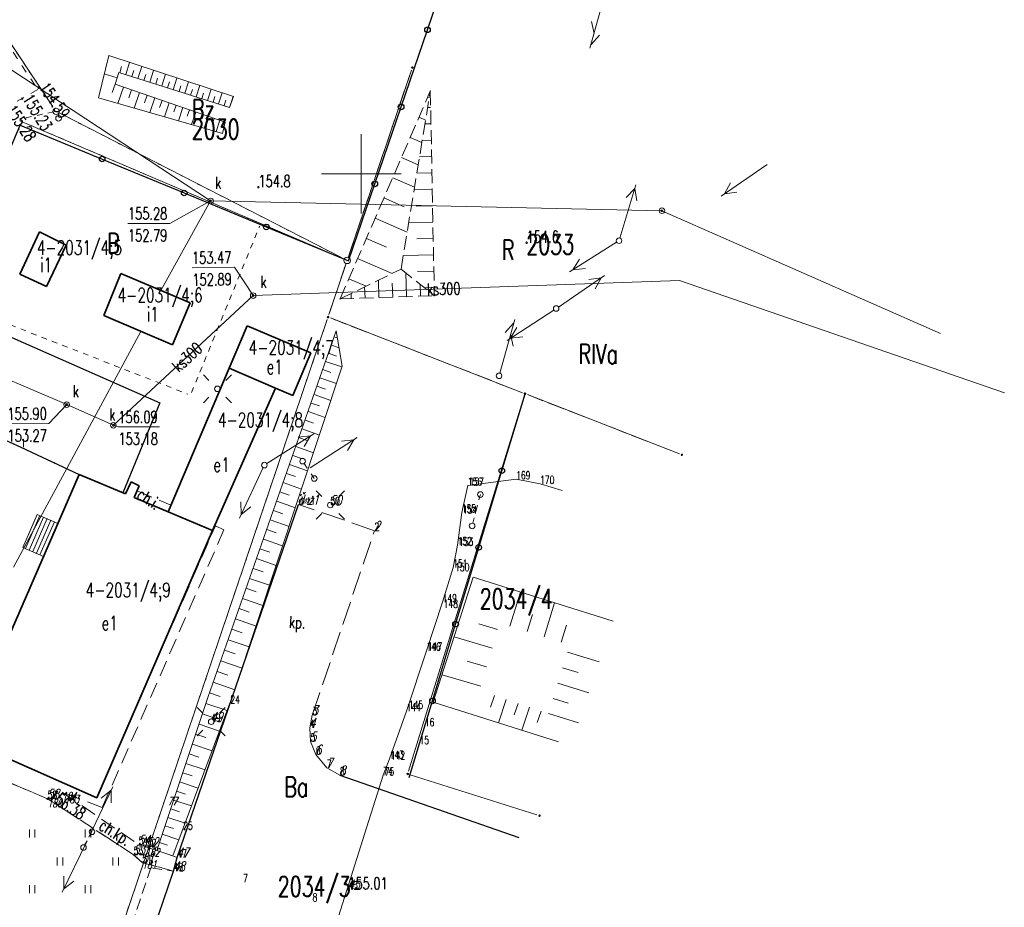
# Model space of a CAD drawing. Header units: metres. Extents: x 8438757 to 16876328, y 5732263 to 11465158.
# Tile 11 of 19: x 8438994 to 8439118, y 5732363 to 5732475. Entities that reach past the tile are written whole.
import ezdxf
from ezdxf.enums import TextEntityAlignment as Align

# ---------------------------------------------------------------- set-up
doc = ezdxf.new("R2010")
doc.units = ezdxf.units.M
doc.header["$MEASUREMENT"] = 0
for name, pattern in [('1', [0]), ('2_1', [0]), ('2_BUBZ02', [2.45, 1.75, -0.7]), ('2_BUBZ02G', [2.45, 1.75, -0.7]), ('2_BUBZ03_01', [1, 1]), ('2_BUBZ03_01G', [0]), ('2_KTCR02', [3, 2, -1]), ('2_KTJZ01', [4, 3, -1]), ('2_KTKR01', [0]), ('2_KTPL01', [4, 3, -1]), ('2_PTRW01', [2, 1, -1]), ('2_PTTU', [2.1, 1.4, -0.7]), ('3_1', [0]), ('3_EGBB01', [0]), ('3_EGBS10', [0]), ('3_EGBS10G', [0]), ('4_1', [0]), ('4_SUPE_01', [0]), ('4_SUPK_01', [0]), ('4_SUPT_01', [0]), ('4_SUSM03_02', [0]), ('GDE', [0]), ('GUK', [2.8, 2.1, -0.7]), ('GUZ', [1.4, 0.7, -0.7])]:
    doc.linetypes.add(name, pattern=pattern)
doc.layers.get('0').update_dxf_attribs({"color": 250, "linetype": 'CONTINUOUS', "lineweight": 100})
for name, color, linetype, lineweight in [('BUBZ_L_1', 7, '2_BUBZ02', 18), ('BUBZ_L_2', 7, '2_BUBZ03_01', 18), ('Dzialki', 7, 'GDE', 18), ('EGBB_E_T_1', 7, 'CONTINUOUS', 18), ('EGBB_L_1', 7, '3_EGBB01', 35), ('EGBB_T_0', 7, 'CONTINUOUS', 18), ('EGBE_L_3', 7, '3_EGBS10', 18), ('Kontury', 3, 'GUK', 18), ('KRZYZE1000_L_0', 7, '1', 18), ('KTCR_E_T_1', 7, 'CONTINUOUS', 15), ('KTCR_L_1', 7, '2_KTCR02', 18), ('KTJZ_L_0', 7, '2_KTJZ01', 18), ('KTKR_L_0', 7, '2_KTKR01', 25), ('KTOK_L_4', 7, 'CONTINUOUS', 25), ('KTPL_E_T_0', 7, 'CONTINUOUS', 15), ('KTPL_L_0', 7, '2_KTPL01', 18), ('Numery_dzialek', 7, 'CONTINUOUS', 18), ('Numery_konturow', 3, 'CONTINUOUS', 25), ('Numery_uzytkow', 7, 'CONTINUOUS', 25), ('PIKIETY_T_0', 6, 'CONTINUOUS', 18), ('PIKIETY_T_1', 5, 'CONTINUOUS', 18), ('PIKIETY_T_3', 5, 'CONTINUOUS', 18), ('PTRW_L_0', 7, '2_PTRW01', 18), ('PTTU_L_2', 7, '2_PTTU', 18), ('Punkty', 7, 'CONTINUOUS', 18), ('RTPW_T_0', 7, 'CONTINUOUS', 15), ('RTPW_T_1', 7, 'CONTINUOUS', 15), ('SUPE_L_2', 1, '4_SUPE_01', 18), ('SUPE_L_3', 1, '4_SUPE_01', 18), ('SUPK_E_T_4', 34, 'CONTINUOUS', 15), ('SUPK_L_0', 34, '4_SUPK_01', 18), ('SUPK_L_4', 34, '4_SUPK_01', 18), ('SUPT_L_0', 30, '4_SUPT_01', 18), ('SUSM_L_4', 7, 'CONTINUOUS', 18), ('SUSM_T_0', 7, 'CONTINUOUS', 18), ('SUSM_T_3', 7, 'CONTINUOUS', 18), ('SUTK_T_0', 7, 'CONTINUOUS', 18), ('SUUK_E_T_9', 34, 'CONTINUOUS', 15), ('SUUK_T_2', 34, 'CONTINUOUS', 18), ('Uzytki', 7, 'GUZ', 18)]:
    doc.layers.add(name, color=color, linetype=linetype, lineweight=lineweight)
doc.styles.get("Standard").update_dxf_attribs({"font": 'Simplex.SHX', "width": 0.75})

# ---------------------------------------------------------------- blocks, each defined once
blk = doc.blocks.new('GRT')
at = {"linetype": 'Continuous'}
blk.add_circle((0, 0), 0.4, dxfattribs=at)
blk = doc.blocks.new('GRO')
at = {"linetype": 'Continuous'}
blk.add_circle((0, 0), 0.09, dxfattribs=at)
blk = doc.blocks.new('2_PTTU04')
at = {"linetype": 'Continuous'}
for p, q in [((-0.35, -0.5), (-0.35, 0.5)), ((0.35, -0.5), (0.35, 0.5))]:
    blk.add_line(p, q, dxfattribs=at)
blk = doc.blocks.new('2_RTPW01')
at = {"linetype": 'Continuous'}
blk.add_circle((0, 0), 0.09, dxfattribs=at)
blk = doc.blocks.new('2_RTPW02')
at = {"linetype": 'Continuous'}
blk.add_circle((0, 0), 0.09, dxfattribs=at)
blk = doc.blocks.new('4_SUSM04_01')
at = {"linetype": 'Continuous'}
blk.add_circle((0, 0), 0.35, dxfattribs=at)
blk = doc.blocks.new('4_SUSM01_01')
at = {"linetype": 'Continuous'}
for p, q in [((-1.0607, 1.0607), (-1.7678, 1.7678)), ((1.0607, 1.0607), (1.7678, 1.7678)), ((-1.0607, -1.0607), (-1.7678, -1.7678)), ((1.0607, -1.0607), (1.7678, -1.7678))]:
    blk.add_line(p, q, dxfattribs=at)
blk = doc.blocks.new('4_SUSM01')
at = {"linetype": 'Continuous'}
for p, q in [((-1.0607, 1.0607), (-1.7678, 1.7678)), ((1.0607, 1.0607), (1.7678, 1.7678)), ((-1.0607, -1.0607), (-1.7678, -1.7678)), ((1.0607, -1.0607), (1.7678, -1.7678))]:
    blk.add_line(p, q, dxfattribs=at)
blk.add_circle((0, 0), 0.35, dxfattribs=at)
blk = doc.blocks.new('4_SUPS01_05')
at = {"linetype": 'Continuous'}
blk.add_circle((0, 0), 0.125, dxfattribs=at)
blk = doc.blocks.new('4_SUUS15_05')
at = {"linetype": 'Continuous'}
blk.add_circle((0, 0), 0.35, dxfattribs=at)

msp = doc.modelspace()

# ---------------------------------------------------------------- linework, layer by layer
at = {"layer": 'BUBZ_L_1', "linetype": '2_BUBZ02G'}
for p, q in [((8439034.33, 5732439.43), (8439045.67, 5732465.55)), ((8439045.67, 5732465.55), (8439046.17, 5732439.84)), ((8439034.33, 5732439.43), (8439046.17, 5732439.84))]:
    msp.add_line(p, q, dxfattribs=at)
at = {"layer": 'BUBZ_L_1', "linetype": '2_BUBZ02'}
for p, q in [((8439041.99, 5732443.18), (8439045.67, 5732465.55)), ((8439034.33, 5732439.43), (8439041.99, 5732443.18)), ((8439041.99, 5732443.18), (8439046.17, 5732439.84))]:
    msp.add_line(p, q, dxfattribs=at)
at = {"layer": 'BUBZ_L_1', "linetype": '2_1'}
for p, q in [((8439045.35, 5732464.81), (8439045.53, 5732464.73)), ((8439045.71, 5732463.5), (8439045.33, 5732463.49)), ((8439044.25, 5732462.27), (8439045.07, 5732461.91)), ((8439045.75, 5732461.44), (8439044.99, 5732461.42)), ((8439043.14, 5732459.73), (8439044.61, 5732459.1)), ((8439045.79, 5732459.38), (8439044.65, 5732459.36)), ((8439042.04, 5732457.2), (8439044.15, 5732456.28)), ((8439045.83, 5732457.32), (8439044.31, 5732457.3)), ((8439040.94, 5732454.66), (8439043.68, 5732453.47)), ((8439045.87, 5732455.27), (8439043.97, 5732455.23)), ((8439039.84, 5732452.12), (8439042.38, 5732451.02)), ((8439045.91, 5732453.21), (8439043.63, 5732453.17)), ((8439045.95, 5732451.15), (8439043.89, 5732451.11)), ((8439038.74, 5732449.58), (8439042.76, 5732447.84)), ((8439045.99, 5732449.1), (8439042.95, 5732449.04)), ((8439037.64, 5732447.05), (8439040.18, 5732445.94)), ((8439046.03, 5732447.04), (8439043.98, 5732447)), ((8439046.07, 5732444.98), (8439042.28, 5732444.91)), ((8439036.54, 5732444.51), (8439040.86, 5732442.63)), ((8439042.69, 5732439.72), (8439042.59, 5732442.71)), ((8439046.11, 5732442.93), (8439044.06, 5732442.89)), ((8439035.44, 5732441.97), (8439037.6, 5732441.03)), ((8439037.47, 5732439.54), (8439037.42, 5732440.95)), ((8439039.21, 5732439.6), (8439039.14, 5732441.78)), ((8439040.95, 5732439.66), (8439040.89, 5732441.4)), ((8439044.43, 5732439.78), (8439044.38, 5732441.27)), ((8439046.15, 5732440.87), (8439044.92, 5732440.84)), ((8439035.73, 5732439.48), (8439035.71, 5732440.11))]:
    msp.add_line(p, q, dxfattribs=at)
for p in [(8439045.67, 5732465.55), (8439046.17, 5732439.84), (8439034.33, 5732439.43)]:
    msp.add_point(p, dxfattribs=at)
at = {"layer": 'BUBZ_L_2', "linetype": '2_BUBZ03_01'}
for p, q in [((8439005.26, 5732470.02), (8439003.96, 5732464.71)), ((8439020.95, 5732464.86), (8439005.26, 5732470.02)), ((8439003.96, 5732464.71), (8439019.56, 5732460.24)), ((8439020.45, 5732463.51), (8439020.95, 5732464.86)), ((8439019.56, 5732460.24), (8439019.9, 5732461.65)), ((8439034.6, 5732430.99), (8439033.86, 5732435.43)), ((8439021.1, 5732390.29), (8439034.6, 5732430.99)), ((8439046.04, 5732388.74), (8439051.06, 5732404.46)), ((8439051.06, 5732404.46), (8439068.64, 5732398.95)), ((8439021.1, 5732390.29), (8439013.32, 5732369.44)), ((8439046.04, 5732388.74), (8439061.77, 5732383.79)), ((8439013.32, 5732369.44), (8439011.29, 5732370.12))]:
    msp.add_line(p, q, dxfattribs=at)
at = {"layer": 'BUBZ_L_2', "linetype": '2_1'}
for p, q in [((8439006.64, 5732467.86), (8439006.88, 5732468.63)), ((8439007.4, 5732467.62), (8439007.89, 5732469.15)), ((8439008.17, 5732467.38), (8439008.41, 5732468.14)), ((8439008.93, 5732467.14), (8439009.41, 5732468.65)), ((8439010.43, 5732466.66), (8439010.9, 5732468.16)), ((8439006.32, 5732467.22), (8439004.7, 5732467.74)), ((8439009.68, 5732466.9), (8439009.92, 5732467.65)), ((8439011.18, 5732466.43), (8439011.41, 5732467.17)), ((8439011.92, 5732466.2), (8439012.38, 5732467.68)), ((8439013.38, 5732465.73), (8439013.84, 5732467.2)), ((8439006.06, 5732466.41), (8439005.7, 5732465.36)), ((8439007.11, 5732466.05), (8439006.41, 5732464.01)), ((8439008.13, 5732465.7), (8439007.79, 5732464.71)), ((8439012.65, 5732465.96), (8439012.88, 5732466.7)), ((8439014.11, 5732465.51), (8439014.34, 5732466.23)), ((8439014.83, 5732465.28), (8439015.29, 5732466.72)), ((8439015.55, 5732465.05), (8439015.77, 5732465.77)), ((8439016.26, 5732464.83), (8439016.71, 5732466.25)), ((8439017.67, 5732464.38), (8439018.12, 5732465.79)), ((8439009.13, 5732465.36), (8439008.46, 5732463.42)), ((8439010.1, 5732465.03), (8439009.77, 5732464.08)), ((8439011.04, 5732464.7), (8439010.41, 5732462.86)), ((8439011.96, 5732464.38), (8439011.65, 5732463.49)), ((8439016.97, 5732464.61), (8439017.19, 5732465.31)), ((8439018.37, 5732464.16), (8439018.59, 5732464.86)), ((8439019.07, 5732463.94), (8439019.51, 5732465.34)), ((8439019.76, 5732463.73), (8439019.98, 5732464.42)), ((8439020.45, 5732463.51), (8439020.88, 5732464.88)), ((8439012.86, 5732464.08), (8439012.26, 5732462.33)), ((8439013.73, 5732463.78), (8439013.44, 5732462.93)), ((8439014.58, 5732463.48), (8439014.01, 5732461.83)), ((8439015.41, 5732463.2), (8439015.13, 5732462.39)), ((8439016.21, 5732462.92), (8439015.67, 5732461.35)), ((8439017, 5732462.65), (8439016.73, 5732461.89)), ((8439017.76, 5732462.39), (8439017.25, 5732460.9)), ((8439018.51, 5732462.13), (8439018.26, 5732461.41)), ((8439019.23, 5732461.88), (8439018.75, 5732460.47)), ((8439033.24, 5732433.64), (8439034.22, 5732433.29)), ((8439033.59, 5732434.66), (8439034.02, 5732434.51)), ((8439032.88, 5732432.61), (8439033.9, 5732432.26)), ((8439032.52, 5732431.59), (8439034.57, 5732430.88)), ((8439032.16, 5732430.56), (8439033.19, 5732430.2)), ((8439031.8, 5732429.52), (8439033.88, 5732428.79)), ((8439031.06, 5732427.42), (8439033.17, 5732426.68)), ((8439031.43, 5732428.47), (8439032.48, 5732428.11)), ((8439030.69, 5732426.35), (8439031.75, 5732425.98)), ((8439030.31, 5732425.27), (8439032.46, 5732424.52)), ((8439029.93, 5732424.19), (8439031.01, 5732423.81)), ((8439029.55, 5732423.1), (8439031.73, 5732422.33)), ((8439029.16, 5732422), (8439030.26, 5732421.61)), ((8439028.77, 5732420.89), (8439030.99, 5732420.11)), ((8439027.99, 5732418.64), (8439030.24, 5732417.84)), ((8439028.38, 5732419.77), (8439029.5, 5732419.37)), ((8439027.59, 5732417.5), (8439028.73, 5732417.1)), ((8439027.18, 5732416.35), (8439029.48, 5732415.54)), ((8439026.78, 5732415.19), (8439027.94, 5732414.78)), ((8439026.37, 5732414.02), (8439028.71, 5732413.2)), ((8439025.96, 5732412.85), (8439027.14, 5732412.43)), ((8439025.54, 5732411.66), (8439027.92, 5732410.83)), ((8439025.12, 5732410.46), (8439026.32, 5732410.04)), ((8439024.7, 5732409.25), (8439027.11, 5732408.41)), ((8439024.27, 5732408.04), (8439025.49, 5732407.61)), ((8439023.84, 5732406.81), (8439026.3, 5732405.95)), ((8439023.41, 5732405.57), (8439024.65, 5732405.14)), ((8439022.97, 5732404.32), (8439025.47, 5732403.45)), ((8439022.53, 5732403.07), (8439023.79, 5732402.62)), ((8439055.68, 5732398.31), (8439057.02, 5732402.59)), ((8439022.09, 5732401.8), (8439024.63, 5732400.91)), ((8439021.64, 5732400.52), (8439022.92, 5732400.07)), ((8439059.96, 5732396.97), (8439061.29, 5732401.25)), ((8439021.19, 5732399.23), (8439023.77, 5732398.32)), ((8439057.82, 5732397.64), (8439058.49, 5732399.78)), ((8439020.73, 5732397.93), (8439022.03, 5732397.47)), ((8439054.11, 5732397.91), (8439051.76, 5732398.6)), ((8439062.1, 5732396.31), (8439062.76, 5732398.44)), ((8439020.27, 5732396.61), (8439022.9, 5732395.7)), ((8439053.42, 5732395.56), (8439048.66, 5732396.95)), ((8439019.81, 5732395.29), (8439021.13, 5732394.83)), ((8439019.34, 5732393.96), (8439022.01, 5732393.02)), ((8439052.73, 5732393.18), (8439050.32, 5732393.89)), ((8439062.9, 5732395.06), (8439066.89, 5732393.82)), ((8439062.29, 5732393.09), (8439064.26, 5732392.48)), ((8439018.87, 5732392.61), (8439020.22, 5732392.14)), ((8439052.02, 5732390.77), (8439047.15, 5732392.2)), ((8439018.4, 5732391.26), (8439021.11, 5732390.31)), ((8439061.68, 5732391.15), (8439065.57, 5732389.94)), ((8439017.93, 5732389.92), (8439019.27, 5732389.45)), ((8439053.74, 5732389.6), (8439053.24, 5732388.12)), ((8439055.22, 5732389.1), (8439054.23, 5732386.16)), ((8439061.09, 5732389.23), (8439063, 5732388.63)), ((8439017.48, 5732388.59), (8439020.14, 5732387.7)), ((8439056.69, 5732388.61), (8439056.2, 5732387.15)), ((8439058.15, 5732388.12), (8439057.18, 5732385.23)), ((8439017.04, 5732387.28), (8439018.35, 5732386.84)), ((8439059.59, 5732387.64), (8439059.11, 5732386.21)), ((8439060.5, 5732387.33), (8439064.28, 5732386.15)), ((8439016.61, 5732385.99), (8439019.18, 5732385.13)), ((8439016.18, 5732384.73), (8439017.45, 5732384.31)), ((8439015.77, 5732383.49), (8439018.25, 5732382.66)), ((8439015.36, 5732382.27), (8439016.58, 5732381.86)), ((8439014.96, 5732381.07), (8439017.36, 5732380.26)), ((8439014.56, 5732379.89), (8439015.74, 5732379.49)), ((8439014.17, 5732378.73), (8439016.49, 5732377.95)), ((8439013.79, 5732377.59), (8439014.93, 5732377.2)), ((8439013.05, 5732375.36), (8439014.15, 5732374.99)), ((8439013.42, 5732376.46), (8439015.66, 5732375.71)), ((8439012.69, 5732374.28), (8439014.85, 5732373.55)), ((8439012.33, 5732373.21), (8439013.39, 5732372.86)), ((8439011.98, 5732372.17), (8439014.07, 5732371.46)), ((8439011.63, 5732371.14), (8439012.66, 5732370.79)), ((8439011.29, 5732370.12), (8439013.32, 5732369.45))]:
    msp.add_line(p, q, dxfattribs=at)
at = {"layer": 'BUBZ_L_2', "linetype": '2_BUBZ03_01G'}
for p, q in [((8439006.53, 5732467.89), (8439006.06, 5732466.41)), ((8439020.45, 5732463.51), (8439006.53, 5732467.89)), ((8439006.06, 5732466.41), (8439019.9, 5732461.65)), ((8439017.73, 5732389.35), (8439033.86, 5732435.43)), ((8439011.29, 5732370.12), (8439017.73, 5732389.35))]:
    msp.add_line(p, q, dxfattribs=at)
at = {"layer": 'Dzialki'}
for p, q in [((8438998.2, 5732463.68), (8438945.71, 5732542.12)), ((8439043.3, 5732468.19), (8439035.47, 5732445.03)), ((8439034.5, 5732444.64), (8438999.36, 5732462.65)), ((8438994.11, 5732461.83), (8439034.48, 5732444.59)), ((8439032.93, 5732437.48), (8439034.96, 5732443.51)), ((8438996.48, 5732329.64), (8439032.71, 5732436.84)), ((8439033.13, 5732437.04), (8439057.24, 5732427.65)), ((8439057.87, 5732427.41), (8439076.96, 5732419.97)), ((8439042.92, 5732380.07), (8439057.46, 5732427.21)), ((8439059.07, 5732374.59), (8439043.14, 5732379.64))]:
    msp.add_line(p, q, dxfattribs=at)
at = {"layer": 'EGBB_L_1', "linetype": '3_EGBB01'}
for p, q in [((8438996.55, 5732447.86), (8438994.08, 5732442.56)), ((8438999.9, 5732446.19), (8438996.55, 5732447.86)), ((8438997.43, 5732440.99), (8438999.9, 5732446.19)), ((8438994.08, 5732442.56), (8438997.43, 5732440.99)), ((8439006.79, 5732442.61), (8439004.64, 5732437.34)), ((8439015.51, 5732438.94), (8439006.79, 5732442.61)), ((8439013.26, 5732433.67), (8439015.51, 5732438.94)), ((8439004.64, 5732437.34), (8439013.26, 5732433.67)), ((8439022.65, 5732436.05), (8439020.38, 5732430.72)), ((8439030.66, 5732432.65), (8439022.65, 5732436.05)), ((8439028.39, 5732427.31), (8439030.66, 5732432.65)), ((8439020.38, 5732430.72), (8439012.73, 5732412.69)), ((8439026.21, 5732428.24), (8439020.38, 5732430.72)), ((8439018.3, 5732410.33), (8439026.21, 5732428.24)), ((8439026.21, 5732428.24), (8439028.39, 5732427.31)), ((8439001.57, 5732417.38), (8438987.08, 5732384.12)), ((8439007.37, 5732414.94), (8439001.57, 5732417.38)), ((8439008.08, 5732416.43), (8439007.37, 5732414.94)), ((8439009.08, 5732415.93), (8439008.08, 5732416.43)), ((8439008.47, 5732414.48), (8439009.08, 5732415.93)), ((8439012.73, 5732412.69), (8439008.47, 5732414.48)), ((8439018.3, 5732410.33), (8439012.73, 5732412.69)), ((8439003.77, 5732376.74), (8439018.3, 5732410.33)), ((8438987.08, 5732384.12), (8439003.77, 5732376.74))]:
    msp.add_line(p, q, dxfattribs=at)
at = {"layer": 'EGBE_L_3', "linetype": '3_EGBS10'}
for p, q in [((8438994.49, 5732408.21), (8438996.29, 5732412.36)), ((8438996.29, 5732412.36), (8438998.89, 5732411.22)), ((8438998.89, 5732411.22), (8438997.08, 5732407.08))]:
    msp.add_line(p, q, dxfattribs=at)
at = {"layer": 'EGBE_L_3', "linetype": '3_1'}
for p, q in [((8438994.79, 5732408.08), (8438996.6, 5732412.22)), ((8438995.25, 5732407.88), (8438997.05, 5732412.02)), ((8438995.71, 5732407.68), (8438997.51, 5732411.82)), ((8438996.17, 5732407.48), (8438997.97, 5732411.62)), ((8438996.62, 5732407.28), (8438998.43, 5732411.42)), ((8438997.08, 5732407.08), (8438997.08, 5732407.08))]:
    msp.add_line(p, q, dxfattribs=at)
at = {"layer": 'EGBE_L_3', "linetype": '3_EGBS10G'}
msp.add_line((8438997.08, 5732407.08), (8438994.49, 5732408.21), dxfattribs=at)
at = {"layer": 'Kontury'}
for p, q in [((8439043.3, 5732468.19), (8439035.33, 5732444.59)), ((8439035.11, 5732443.95), (8439032.93, 5732437.48)), ((8439033.13, 5732437.04), (8439057.24, 5732427.65)), ((8439057.87, 5732427.41), (8439076.96, 5732419.97))]:
    msp.add_line(p, q, dxfattribs=at)
at = {"layer": 'KRZYZE1000_L_0', "linetype": '1'}
for p, q in [((8439037, 5732450.16), (8439037, 5732460.16)), ((8439032, 5732455.16), (8439042, 5732455.16))]:
    msp.add_line(p, q, dxfattribs=at)
at = {"layer": 'KTCR_L_1', "linetype": '2_KTCR02'}
for p, q in [((8439008.85, 5732415.31), (8439008.47, 5732414.48)), ((8439008.85, 5732415.31), (8439013.06, 5732413.5)), ((8439008.47, 5732414.48), (8439012.73, 5732412.69)), ((8439012.73, 5732412.69), (8439013.06, 5732413.5)), ((8439003.77, 5732376.74), (8439018.66, 5732410.9)), ((8439019.74, 5732410.4), (8439004.45, 5732375.51)), ((8439018.66, 5732410.9), (8439019.74, 5732410.4)), ((8438991.03, 5732382.38), (8439003.77, 5732376.74)), ((8438997.59, 5732376.62), (8438989.89, 5732379.88)), ((8439008.38, 5732369.59), (8438997.59, 5732376.62)), ((8439004.45, 5732375.51), (8438999.41, 5732377.45)), ((8438999.41, 5732377.45), (8439009.03, 5732370.85)), ((8439009.03, 5732370.85), (8439010.04, 5732370.55)), ((8439010.04, 5732370.55), (8439013.87, 5732369.25)), ((8439009.49, 5732368.58), (8439008.38, 5732369.59)), ((8439013.87, 5732369.25), (8439013.4, 5732367.53)), ((8439013.4, 5732367.53), (8439009.49, 5732368.58))]:
    msp.add_line(p, q, dxfattribs=at)
at = {"layer": 'KTJZ_L_0', "linetype": '2_KTJZ01'}
for p, q in [((8438983.43, 5732425.68), (8438994.23, 5732420.82)), ((8438994.23, 5732420.82), (8439001.57, 5732417.38)), ((8439001.57, 5732417.38), (8438998.89, 5732411.22)), ((8438996.29, 5732412.36), (8438994.49, 5732408.21)), ((8438998.89, 5732411.22), (8438996.29, 5732412.36)), ((8438994.49, 5732408.21), (8438997.08, 5732407.08)), ((8438997.08, 5732407.08), (8438994.07, 5732400.18))]:
    msp.add_line(p, q, dxfattribs=at)
at = {"layer": 'KTKR_L_0', "linetype": '2_KTKR01'}
for p, q in [((8438988.15, 5732436.74), (8439011.68, 5732426.37)), ((8439011.68, 5732426.37), (8439007.05, 5732415.08)), ((8438983.43, 5732425.68), (8438994.23, 5732420.82)), ((8438994.23, 5732420.82), (8439001.57, 5732417.38)), ((8439026.25, 5732405.31), (8439029.1, 5732413.6)), ((8439013.87, 5732369.25), (8439026.25, 5732405.31)), ((8439034.3, 5732379.57), (8439056.77, 5732371.73)), ((8439013.4, 5732367.53), (8439013.87, 5732369.25)), ((8439002.84, 5732336.58), (8439013.4, 5732367.53))]:
    msp.add_line(p, q, dxfattribs=at)
at = {"layer": 'KTOK_L_4'}
for p, q in [((8439045.32, 5732473.25), (8439048.63, 5732482.93)), ((8439042, 5732463.57), (8439045.32, 5732473.25)), ((8439035.38, 5732444.21), (8439042, 5732463.57)), ((8438989.48, 5732450.27), (8438994.13, 5732461.29)), ((8438994.13, 5732461.29), (8439004.44, 5732457.02)), ((8439004.44, 5732457.02), (8439014.75, 5732452.75)), ((8439014.75, 5732452.75), (8439025.06, 5732448.48)), ((8439025.06, 5732448.48), (8439035.38, 5732444.21)), ((8439054.66, 5732417.85), (8439057.57, 5732427.5)), ((8439051.75, 5732408.21), (8439054.66, 5732417.85)), ((8439048.84, 5732398.56), (8439051.75, 5732408.21)), ((8439045.94, 5732388.91), (8439048.84, 5732398.56)), ((8439043.03, 5732379.27), (8439045.94, 5732388.91))]:
    msp.add_line(p, q, dxfattribs=at)
for centre in [(8439045.32, 5732473.25), (8439042, 5732463.57), (8439004.44, 5732457.02), (8439038.69, 5732453.89), (8439014.75, 5732452.75), (8439025.06, 5732448.48), (8439054.66, 5732417.85), (8439051.75, 5732408.21), (8439048.84, 5732398.56), (8439045.94, 5732388.91)]:
    msp.add_circle(centre, 0.35, dxfattribs=at)
at = {"layer": 'KTPL_L_0', "linetype": '2_KTPL01'}
for p, q in [((8439029.1, 5732413.6), (8439013.87, 5732369.25)), ((8439038.65, 5732410.31), (8439029.1, 5732413.6)), ((8439030.84, 5732387.13), (8439038.65, 5732410.31)), ((8439030.52, 5732385.55), (8439030.84, 5732387.13)), ((8439030.62, 5732383.82), (8439030.52, 5732385.55)), ((8439031.28, 5732382.18), (8439030.62, 5732383.82)), ((8439032.66, 5732380.51), (8439031.28, 5732382.18)), ((8439034.3, 5732379.57), (8439032.66, 5732380.51)), ((8439056.77, 5732371.73), (8439034.3, 5732379.57)), ((8439013.87, 5732369.25), (8439013.4, 5732367.53)), ((8439013.4, 5732367.53), (8439002.84, 5732336.58))]:
    msp.add_line(p, q, dxfattribs=at)
at = {"layer": 'PTRW_L_0', "linetype": '2_PTRW01'}
for p, q in [((8438965.72, 5732512.18), (8438996.36, 5732465.74)), ((8438996.36, 5732465.74), (8438992.37, 5732463.51))]:
    msp.add_line(p, q, dxfattribs=at)
at = {"layer": 'PTTU_L_2', "linetype": '2_PTTU'}
for p, q in [((8438997.59, 5732376.62), (8438989.89, 5732379.88)), ((8439008.38, 5732369.59), (8438997.59, 5732376.62)), ((8439009.49, 5732368.58), (8439008.38, 5732369.59)), ((8439006.15, 5732354.75), (8439010.56, 5732367.94)), ((8439013.4, 5732367.53), (8439009.49, 5732368.58)), ((8439010.56, 5732367.94), (8439013.4, 5732367.53))]:
    msp.add_line(p, q, dxfattribs=at)
at = {"layer": 'SUPE_L_2', "linetype": '4_SUPE_01'}
for p, q in [((8439050.37, 5732415.97), (8439056.45, 5732416.77)), ((8439056.45, 5732416.77), (8439059.46, 5732416.19)), ((8439059.46, 5732416.19), (8439062.22, 5732415.34)), ((8439049.62, 5732412.58), (8439050.37, 5732415.97)), ((8439049.09, 5732408.49), (8439049.62, 5732412.58)), ((8439048.53, 5732405.67), (8439049.09, 5732408.49)), ((8439047.21, 5732401.32), (8439048.53, 5732405.67)), ((8439045.18, 5732395.22), (8439047.21, 5732401.32)), ((8439045.18, 5732395.22), (8439042.69, 5732387.62)), ((8439040.55, 5732381.63), (8439042.69, 5732387.62)), ((8439039.75, 5732379.57), (8439040.55, 5732381.63)), ((8439022.84, 5732326.21), (8439039.75, 5732379.57))]:
    msp.add_line(p, q, dxfattribs=at)
at = {"layer": 'SUPE_L_3', "linetype": '4_SUPE_01'}
for p, q in [((8439082.2, 5732452.36), (8439087.99, 5732456.31)), ((8439069.48, 5732447.09), (8439071.49, 5732453.79)), ((8439070.27, 5732452.18), (8439071.35, 5732453.32)), ((8439071.61, 5732451.77), (8439071.35, 5732453.32)), ((8439082.62, 5732452.64), (8439083.38, 5732454.01)), ((8439082.62, 5732452.64), (8439084.17, 5732452.85)), ((8439063.17, 5732442.82), (8439069.08, 5732446.57)), ((8439063.59, 5732443.09), (8439064.4, 5732444.43)), ((8439061.77, 5732438.42), (8439067.56, 5732442.37)), ((8439063.59, 5732443.09), (8439065.15, 5732443.25)), ((8439065.59, 5732441.87), (8439067.14, 5732442.09)), ((8439066.38, 5732440.72), (8439067.14, 5732442.09)), ((8439055.32, 5732434.23), (8439061.19, 5732438.03)), ((8439055.74, 5732434.5), (8439056.53, 5732435.85)), ((8439055.74, 5732434.5), (8439057.29, 5732434.67)), ((8439025.12, 5732418.74), (8439031.03, 5732422.48)), ((8439029.05, 5732422.06), (8439030.61, 5732422.21)), ((8439029.8, 5732420.87), (8439030.61, 5732422.21)), ((8439030.59, 5732418.21), (8439036.47, 5732422.01)), ((8439034.49, 5732421.57), (8439036.05, 5732421.74)), ((8439035.26, 5732420.39), (8439036.05, 5732421.74)), ((8439021.69, 5732411.9), (8439024.67, 5732418.23)), ((8439021.9, 5732412.36), (8439021.87, 5732413.92)), ((8439021.9, 5732412.36), (8439023.13, 5732413.32)), ((8439002.77, 5732371.8), (8439005.76, 5732378.13)), ((8439004.32, 5732376.71), (8439005.55, 5732377.68)), ((8439005.58, 5732376.11), (8439005.55, 5732377.68)), ((8438999.43, 5732364.86), (8439002.47, 5732371.16)), ((8438999.64, 5732365.31), (8438999.62, 5732366.88)), ((8438999.64, 5732365.31), (8439000.88, 5732366.27))]:
    msp.add_line(p, q, dxfattribs=at)
at = {"layer": 'SUPK_L_0', "linetype": '4_SUPK_01'}
msp.add_line((8439009.3, 5732435.36), (8438993.29, 5732405.71), dxfattribs=at)
at = {"layer": 'SUPK_L_0', "linetype": '4_1'}
msp.add_line((8439009.3, 5732435.36), (8438993.29, 5732405.71), dxfattribs=at)
at = {"layer": 'SUPK_L_4', "linetype": '4_SUPK_01'}
for p, q in [((8439018.06, 5732451.75), (8438985.43, 5732473.19)), ((8438999.99, 5732426.15), (8438939.48, 5732452.18)), ((8439011.81, 5732440.5), (8439018.06, 5732451.75)), ((8439018.06, 5732451.75), (8439074.77, 5732450.52)), ((8439109.75, 5732435.1), (8439074.77, 5732450.52)), ((8439023.41, 5732439.85), (8439076.96, 5732441.76)), ((8439005.85, 5732423.55), (8439023.41, 5732439.85)), ((8439005.85, 5732423.55), (8438999.99, 5732426.15))]:
    msp.add_line(p, q, dxfattribs=at)
at = {"layer": 'SUPK_L_4', "linetype": '4_1'}
for p, q in [((8438985.43, 5732473.19), (8439018.06, 5732451.75)), ((8438939.48, 5732452.18), (8438999.99, 5732426.15)), ((8438939.48, 5732452.18), (8438999.99, 5732426.15)), ((8439011.81, 5732440.5), (8439018.06, 5732451.75)), ((8439018.06, 5732451.75), (8439074.77, 5732450.52)), ((8439074.77, 5732450.52), (8439109.75, 5732435.1)), ((8439023.41, 5732439.85), (8439076.96, 5732441.76)), ((8439023.41, 5732439.85), (8439076.96, 5732441.76)), ((8439076.96, 5732441.76), (8439117.79, 5732427.62)), ((8439076.96, 5732441.76), (8439117.79, 5732427.62)), ((8439005.85, 5732423.55), (8439023.41, 5732439.85)), ((8439005.85, 5732423.55), (8439023.41, 5732439.85)), ((8438999.99, 5732426.15), (8439005.85, 5732423.55)), ((8438999.99, 5732426.15), (8439005.85, 5732423.55))]:
    msp.add_line(p, q, dxfattribs=at)
at = {"layer": 'SUPT_L_0', "linetype": '4_SUPT_01'}
for p, q in [((8439065.73, 5732470.95), (8439067.6, 5732477.69)), ((8439066.24, 5732472.78), (8439065.94, 5732474.31)), ((8439065.86, 5732471.43), (8439066.91, 5732472.59)), ((8439054.4, 5732430.11), (8439056.27, 5732436.85)), ((8439055.09, 5732435.21), (8439056.14, 5732436.37)), ((8439056.06, 5732433.49), (8439055.76, 5732435.02))]:
    msp.add_line(p, q, dxfattribs=at)
at = {"layer": 'SUSM_L_4', "linetype": '4_SUSM03_02'}
for p, q in [((8439029.81, 5732418.75), (8439030.21, 5732418.17)), ((8439030.7, 5732417.45), (8439031.09, 5732416.87)), ((8439051.78, 5732414.18), (8439051.96, 5732414.85)), ((8439051.39, 5732412.72), (8439051.6, 5732413.5)), ((8439051.01, 5732411.25), (8439051.19, 5732411.93)), ((8439002.85, 5732371.9), (8439003.16, 5732372.47)), ((8439002.24, 5732370.77), (8439002.55, 5732371.34))]:
    msp.add_line(p, q, dxfattribs=at)
for centre in [(8439029.62, 5732419.04), (8439031.09, 5732416.87), (8439051.96, 5732414.85), (8439050.92, 5732410.91), (8439003.16, 5732372.47), (8439002.09, 5732370.49)]:
    msp.add_circle(centre, 0.35, dxfattribs=at)
at = {"layer": 'SUTK_T_0', "linetype": 'Continuous'}
for p, q in [((8439018.06, 5732451.75), (8439012.95, 5732448.92)), ((8439007.68, 5732448.92), (8439012.95, 5732448.92)), ((8439015.74, 5732443.34), (8439021.06, 5732443.42)), ((8439023.41, 5732439.85), (8439021.06, 5732443.42)), ((8438999.99, 5732426.15), (8438997.75, 5732423.77)), ((8438992.54, 5732423.75), (8438997.75, 5732423.77)), ((8439005.85, 5732423.55), (8439006.48, 5732423.34)), ((8439006.48, 5732423.34), (8439011.64, 5732423.35))]:
    msp.add_line(p, q, dxfattribs=at)
at = {"layer": 'Uzytki'}
for p, q in [((8438945.46, 5732542.5), (8438998.46, 5732463.29)), ((8439035.33, 5732444.59), (8439043.3, 5732468.19)), ((8438998.31, 5732462.94), (8438994.13, 5732462.03)), ((8438998.95, 5732462.86), (8439034.91, 5732444.43)), ((8439024.04, 5732449.04), (8438994.11, 5732461.83)), ((8439015.66, 5732427.66), (8439024.23, 5732448.6)), ((8439032.93, 5732437.48), (8439035.11, 5732443.95)), ((8438983.78, 5732439.73), (8439015.21, 5732427.47)), ((8438996.34, 5732329.2), (8439032.71, 5732436.84)), ((8439033.13, 5732437.04), (8439057.24, 5732427.65)), ((8439057.87, 5732427.41), (8439076.96, 5732419.97))]:
    msp.add_line(p, q, dxfattribs=at)

# ---------------------------------------------------------------- block references
at = {"layer": 'PTTU_L_2'}
for p in [(8438995.65, 5732372.25), (8439002.65, 5732372.25), (8438999.15, 5732368.75), (8439006.15, 5732368.75), (8438995.65, 5732365.25), (8439002.65, 5732365.25)]:
    msp.add_blockref('2_PTTU04', p, dxfattribs=at)
at = {"layer": 'Punkty'}
for name, p in [('GRO', (8439043.41, 5732468.51)), ('GRT', (8438998.65, 5732463.01)), ('GRT', (8439035.22, 5732444.27)), ('GRO', (8439032.82, 5732437.16)), ('GRO', (8439032.83, 5732437.13)), ('GRO', (8439057.56, 5732427.53)), ('GRO', (8439057.57, 5732427.5)), ('GRO', (8439077.28, 5732419.85)), ('GRO', (8439042.82, 5732379.74)), ('GRO', (8439042.83, 5732379.71)), ('GRO', (8439059.4, 5732374.49))]:
    msp.add_blockref(name, p, dxfattribs=at)
at = {"layer": 'RTPW_T_0'}
for p in [(8439024.07, 5732453.48), (8439057.77, 5732446.5)]:
    msp.add_blockref('2_RTPW01', p, dxfattribs=at)
at = {"layer": 'RTPW_T_1'}
for p in [(8438996.45, 5732465.99), (8438994.39, 5732464.6), (8438997.59, 5732376.62), (8439035.36, 5732365.23)]:
    msp.add_blockref('2_RTPW02', p, dxfattribs=at)
at = {"layer": 'SUSM_T_0'}
for name, p in [('4_SUSM01_01', (8439018.92, 5732428.14)), ('4_SUSM01', (8439033.1, 5732413.53)), ('4_SUSM01', (8439018.13, 5732386.3))]:
    msp.add_blockref(name, p, dxfattribs=at)
at = {"layer": 'SUSM_T_3'}
for p in [(8439069.38, 5732446.75), (8439061.48, 5732438.23), (8439054.31, 5732429.77), (8439018.92, 5732428.14), (8439024.82, 5732418.55), (8439029.62, 5732419.04), (8439031.09, 5732416.87), (8439003.16, 5732372.47), (8439002.09, 5732370.49)]:
    msp.add_blockref('4_SUSM04_01', p, dxfattribs=at)
at = {"layer": 'SUTK_T_0'}
for p in [(8439018.06, 5732451.75), (8439074.77, 5732450.52), (8439023.41, 5732439.85), (8438999.99, 5732426.15), (8439005.85, 5732423.55)]:
    msp.add_blockref('4_SUPS01_05', p, dxfattribs=at)
at = {"layer": 'SUUK_T_2'}
for p in [(8438998.96, 5732462.14), (8439018.06, 5732451.75), (8439074.77, 5732450.52), (8439023.41, 5732439.85), (8438999.99, 5732426.15), (8439005.85, 5732423.55)]:
    msp.add_blockref('4_SUUS15_05', p, dxfattribs=at)

# ---------------------------------------------------------------- texts
at = {"layer": 'EGBB_E_T_1', "width": 0.7}
for s, p in [('i1', (8438996.64, 5732444.6)), ('i1', (8439010.04, 5732438.41)), ('e1', (8439025.08, 5732431.79)), ('e1', (8439018.41, 5732419.49)), ('e1', (8439004.35, 5732399.59))]:
    msp.add_text(s, height=1.8, dxfattribs=at).set_placement(p, align=Align.TOP_LEFT)
at = {"layer": 'EGBB_T_0', "width": 0.7}
for s, p in [('4-2031/4;5', (8438996.24, 5732444.99)), ('4-2031/4;6', (8439006.38, 5732439.01)), ('4-2031/4;7', (8439022.85, 5732432.43)), ('4-2031/4;8', (8439018.99, 5732423.33)), ('4-2031/4;9', (8439002.37, 5732401.96))]:
    msp.add_text(s, height=1.8, dxfattribs=at).set_placement(p)
at = {"layer": 'KTCR_E_T_1', "width": 0.7}
for s, rotation, p in [('ch.i.', 326.8215, (8439010.32, 5732414.33)), ('ch.kp.', 328.2405, (8439005.93, 5732372.17))]:
    msp.add_text(s, height=1.5, rotation=rotation, dxfattribs=at).set_placement(p, align=Align.MIDDLE)
at = {"layer": 'KTPL_E_T_0', "width": 0.7}
msp.add_text('kp.', height=1.5, rotation=357.1376, dxfattribs=at).set_placement((8439028.94, 5732398.54), align=Align.MIDDLE)
at = {"layer": 'Numery_dzialek', "width": 0.7}
for s, p in [('2030', (8439015.7, 5732462.01)), ('2033', (8439057.73, 5732447.53)), ('2034/4', (8439051.88, 5732402.99)), ('2034/3', (8439026.5, 5732366.84))]:
    msp.add_text(s, height=2.5, dxfattribs=at).set_placement(p, align=Align.TOP_LEFT)
at = {"layer": 'Numery_konturow', "width": 0.7}
msp.add_text('RIVa', height=2.5, dxfattribs=at).set_placement((8439064.29, 5732433.77), align=Align.TOP_LEFT)
at = {"layer": 'Numery_uzytkow', "width": 0.7}
for s, p in [('Bz', (8439015.7, 5732462.01)), ('R', (8439054.66, 5732444.36)), ('Ba', (8439027.32, 5732376.87))]:
    msp.add_text(s, height=2.5, dxfattribs=at).set_placement(p)
msp.add_text('B', height=2.5, dxfattribs=at).set_placement((8439005.07, 5732447.68), align=Align.TOP_LEFT)
at = {"layer": 'PIKIETY_T_0', "oblique": 15, "width": 0.7}
for s, p in [('180', (8438997.58, 5732376.56)), ('184', (8438999.41, 5732377.45)), ('183', (8438999.74, 5732377.06)), ('77', (8439012.68, 5732376.82)), ('182', (8439009.85, 5732370.38)), ('181', (8439009.47, 5732368.86))]:
    msp.add_text(s, height=1, dxfattribs=at).set_placement(p, align=Align.TOP_LEFT)
at = {"layer": 'PIKIETY_T_1', "width": 0.7}
for s, p in [('1', (8438994.23, 5732420.82)), ('169', (8439056.45, 5732416.77)), ('156', (8439050.37, 5732415.97)), ('157', (8439050.6, 5732415.97)), ('170', (8439059.46, 5732416.19)), ('ď»ż1', (8439029.1, 5732413.6)), ('50', (8439033.1, 5732413.53)), ('155', (8439049.62, 5732412.58)), ('154', (8439049.75, 5732412.45)), ('2', (8439038.65, 5732410.31)), ('152', (8439049.09, 5732408.49)), ('153', (8439049.27, 5732408.42)), ('151', (8439048.53, 5732405.67)), ('150', (8439048.78, 5732405.22)), ('149', (8439047.21, 5732401.32)), ('148', (8439047.35, 5732400.62)), ('146', (8439045.18, 5732395.22)), ('147', (8439045.35, 5732395.26)), ('24', (8439020.54, 5732388.6)), ('145', (8439042.97, 5732387.93)), ('3', (8439030.84, 5732387.13)), ('144', (8439042.69, 5732387.62)), ('49', (8439018.13, 5732386.3)), ('4', (8439030.52, 5732385.55)), ('16', (8439044.97, 5732385.74)), ('5', (8439030.62, 5732383.82)), ('15', (8439044.3, 5732383.49)), ('6', (8439031.28, 5732382.18)), ('7', (8439032.66, 5732380.51)), ('143', (8439040.55, 5732381.63)), ('142', (8439040.71, 5732381.57)), ('8', (8439034.3, 5732379.57)), ('74', (8439039.75, 5732379.57)), ('75', (8439039.94, 5732379.55)), ('58', (8438997.59, 5732376.62)), ('25', (8439014.62, 5732372.73)), ('54', (8439009.03, 5732370.85)), ('53', (8439008.38, 5732369.59)), ('52', (8439010.04, 5732370.55)), ('51', (8439009.49, 5732368.58)), ('47', (8439013.87, 5732369.25)), ('48', (8439013.4, 5732367.53)), ('7', (8439022.15, 5732366.15)), ('45', (8439035.36, 5732365.23)), ('8', (8439030.87, 5732363.72))]:
    msp.add_text(s, height=1, dxfattribs=at).set_placement(p)
at = {"layer": 'PIKIETY_T_3', "oblique": 15, "width": 0.7}
for s, p in [('ď»ż1', (8439029.1, 5732413.6)), ('50', (8439033.1, 5732413.53)), ('2', (8439038.65, 5732410.31)), ('3', (8439030.84, 5732387.13)), ('49', (8439018.13, 5732386.3)), ('4', (8439030.52, 5732385.55)), ('5', (8439030.62, 5732383.82)), ('6', (8439031.28, 5732382.18)), ('7', (8439032.66, 5732380.51)), ('8', (8439034.3, 5732379.57)), ('58', (8438997.59, 5732376.62)), ('54', (8439009.03, 5732370.85)), ('52', (8439010.04, 5732370.55)), ('53', (8439008.38, 5732369.59)), ('47', (8439013.87, 5732369.25)), ('51', (8439009.49, 5732368.58)), ('48', (8439013.4, 5732367.53)), ('45', (8439035.36, 5732365.23))]:
    msp.add_text(s, height=1.2, dxfattribs=at).set_placement(p)
at = {"layer": 'RTPW_T_0', "width": 0.7}
for s, p in [('154.8', (8439024.07, 5732453.48)), ('154.6', (8439057.77, 5732446.5))]:
    msp.add_text(s, height=1.5, dxfattribs=at).set_placement(p)
at = {"layer": 'RTPW_T_1', "width": 0.7}
for s, rotation, p in [('154.59', 304.8775, (8438996.45, 5732465.99)), ('155.23', 301.6331, (8438994.39, 5732464.6)), ('155.28', 303.2481, (8438992.28, 5732463.18)), ('156.38', 326.8475, (8438997.59, 5732376.62)), ('155.01', 0.1426, (8439035.36, 5732365.23))]:
    msp.add_text(s, height=1.5, rotation=rotation, dxfattribs=at).set_placement(p)
at = {"layer": 'SUPK_E_T_4', "width": 0.7}
for rotation, p in [(2.0422, (8439047.34, 5732440.7)), (42.9926, (8439015.12, 5732432.12))]:
    msp.add_text('ks300', height=1.5, rotation=rotation, dxfattribs=at).set_placement(p, align=Align.MIDDLE)
at = {"layer": 'SUTK_T_0', "width": 0.7}
for s, p in [('155.28', (8439007.68, 5732450.92)), ('152.79', (8439007.68, 5732448.17))]:
    msp.add_text(s, height=1.5, dxfattribs=at).set_placement(p, align=Align.TOP_LEFT)
for s, rotation, p in [('153.47', 0.86, (8439015.71, 5732445.34)), ('152.89', 0.86, (8439015.76, 5732442.59)), ('155.90', 0.27, (8438992.53, 5732425.75)), ('156.09', 0.14, (8439006.47, 5732425.34)), ('153.27', 0.27, (8438992.54, 5732423)), ('153.18', 0.14, (8439006.48, 5732422.59))]:
    msp.add_text(s, height=1.5, rotation=rotation, dxfattribs=at).set_placement(p, align=Align.TOP_LEFT)
at = {"layer": 'SUUK_E_T_9', "width": 0.7}
msp.add_text('k', height=1.5, dxfattribs=at).set_placement((8439018.64, 5732453.29))
for p in [(8439024.33, 5732442.35), (8439000.76, 5732428.58), (8439005.33, 5732425.67)]:
    msp.add_text('k', height=1.5, dxfattribs=at).set_placement(p, align=Align.TOP_LEFT)

doc.saveas('drawing.dxf')
